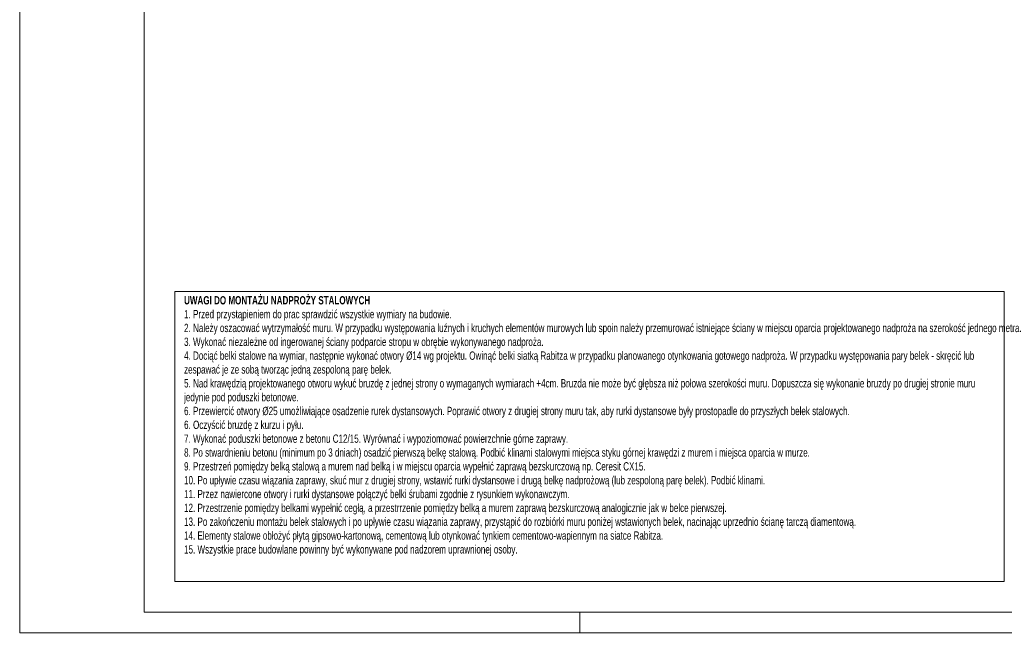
# Model space of a CAD drawing. Header units: millimetres. Extents: x 11149 to 111407, y -107619 to -23630.
# Tile 45 of 245: x 18452 to 19045, y -37106 to -36733. Entities that reach past the tile are written whole.
import ezdxf

# ---------------------------------------------------------------- set-up
doc = ezdxf.new("R2010")
doc.units = ezdxf.units.MM
doc.header["$LTSCALE"] = 2
doc.layers.get('0').update_dxf_attribs({"plot": 0})
doc.layers.add('e-cad_opisy', color=7, linetype='Continuous', lineweight=9)
doc.styles.add('e-cad_1', font='arial.ttf', dxfattribs={"width": 0.7})

# ---------------------------------------------------------------- blocks, each defined once
blk = doc.blocks.new('A3_poziom')
at = {"ltscale": 0.8}
blk.add_line((135, 0), (135, 5), dxfattribs=at)
for points in [[(0, 0), (420, 0), (420, 297), (0, 297)], [(30, 5), (415, 5), (415, 292), (30, 292)]]:
    blk.add_lwpolyline(points, close=True)

msp = doc.modelspace()

# ---------------------------------------------------------------- linework, layer by layer
at = {"layer": 'e-cad_opisy', "color": 9, "linetype": 'Continuous', "ltscale": 4}
msp.add_lwpolyline([(18545.29, -36896.92), (19045.12, -36896.92), (19045.12, -37071.63), (18545.29, -37071.63)], close=True, dxfattribs=at)

# ---------------------------------------------------------------- block references
at = {"layer": 'e-cad_opisy', "ltscale": 0.02, "xscale": 2.5, "yscale": 2.5, "zscale": 2.5}
msp.add_blockref('A3_poziom', (18451.87, -37102.55), dxfattribs=at)

# ---------------------------------------------------------------- texts
at = {"layer": 'e-cad_opisy', "ltscale": 4, "insert": (18550.93, -36899.72), "char_height": 5, "width": 491.6675, "attachment_point": 1, "style": 'e-cad_1'}
msp.add_mtext('{\\fArial|b1|i0|c238|p34;UWAGI DO MONTAŻU NADPROŻY STALOWYCH\\P\\fArial|b0|i0|c238|p34;\\H1.000001x;1. Przed przystąpieniem do prac sprawdzić wszystkie wymiary na budowie.\\P2. Należy oszacować wytrzymałość muru. W przypadku występowania luźnych i kruchych elementów murowych lub spoin należy przemurować istniejące ściany w miejscu oparcia projektowanego nadproża na szerokość jednego metra.\\P3. Wykonać niezależne od ingerowanej ściany podparcie stropu w obrębie wykonywanego nadproża.\\P4. Dociąć belki stalowe na wymiar, następnie wykonać otwory %%C14 wg projektu. Owinąć belki siatką Rabitza w przypadku planowanego otynkowania gotowego nadproża. W przypadku występowania pary belek - skręcić lub zespawać je ze sobą tworząc jedną zespoloną parę belek.\\P5. Nad krawędzią projektowanego otworu wykuć bruzdę z jednej strony o wymaganych wymiarach +4cm. Bruzda nie może być głębsza niż połowa szerokości muru. Dopuszcza się wykonanie bruzdy po drugiej stronie muru jedynie pod poduszki betonowe.\\P6. Przewiercić otwory %%C25 umożliwiające osadzenie rurek dystansowych. Poprawić otwory z drugiej strony muru tak, aby rurki dystansowe były prostopadle do przyszłych belek stalowych.\\P6. Oczyścić bruzdę z kurzu i pyłu.\\P7. Wykonać poduszki betonowe z betonu C12/15. Wyrównać i wypoziomować powierzchnie górne zaprawy.\\P8. Po stwardnieniu betonu (minimum po 3 dniach) osadzić pierwszą belkę stalową. Podbić klinami stalowymi miejsca styku górnej krawędzi z murem i miejsca oparcia w murze.\\P9. Przestrzeń pomiędzy belką stalową a murem nad belką i w miejscu oparcia wypełnić zaprawą bezskurczową np. Ceresit CX15.\\P10. Po upływie czasu wiązania zaprawy, skuć mur z drugiej strony, wstawić rurki dystansowe i drugą belkę nadprożową (lub zespoloną parę belek). Podbić klinami.\\P11. Przez nawiercone otwory i rurki dystansowe połączyć belki śrubami zgodnie z rysunkiem wykonawczym.\\P12. Przestrzenie pomiędzy belkami wypełnić cegłą, a przestrrzenie pomiędzy belką a murem zaprawą bezskurczową analogicznie jak w belce pierwszej.\\P13. Po zakończeniu montażu belek stalowych i po upływie czasu wiązania zaprawy, przystąpić do rozbiórki muru poniżej wstawionych belek, nacinając uprzednio ścianę tarczą diamentową. \\P14. Elementy stalowe obłożyć płytą gipsowo-kartonową, cementową lub otynkować tynkiem cementowo-wapiennym na siatce Rabitza.\\P15. Wszystkie prace budowlane powinny być wykonywane pod nadzorem uprawnionej osoby.^I}', dxfattribs=at)

doc.saveas('drawing.dxf')
